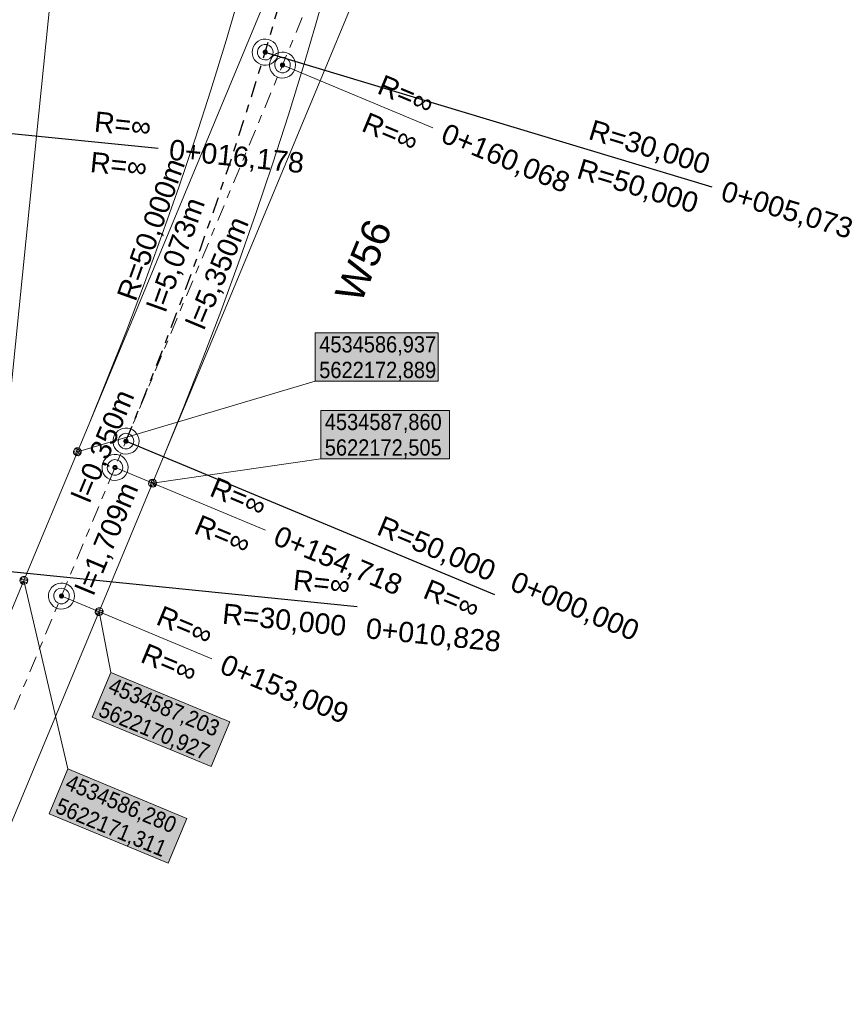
# Model space of a CAD drawing. Extents: x 4534497 to 4534598, y 5622071 to 5622343.
# Tile 17 of 44: x 4534586 to 4534596, y 5622166 to 5622178. Entities that reach past the tile are written whole.
import ezdxf

# ---------------------------------------------------------------- set-up
doc = ezdxf.new("R2010")
doc.units = 0
doc.linetypes.add('LT00000', pattern=[0])
doc.linetypes.add('LT00008', pattern=[0.42, 0.2, -0.1, 0.02, -0.1])
for name, color, linetype, lineweight, true_color in [('A-ELEMENTE', 18, 'LT00000', 5, 0x000000), ('A-LAENGEN', 18, 'LT00000', 5, 0x000000), ('ACHSEN', 18, 'LT00000', 5, 0x000000), ('BESCHRIFTUNG', 18, 'LT00000', 5, 0x000000), ('GLEISE', 18, 'LT00000', 5, 0x000000), ('TXT- KOOR_A501', 18, 'LT00000', 5, 0x000000), ('W-NR', 18, 'LT00000', 5, 0x000000)]:
    doc.layers.add(name, color=color, linetype=linetype, lineweight=lineweight, true_color=true_color)
doc.styles.add('TS100', font='arial.ttf', dxfattribs={"height": 0.2})

# ---------------------------------------------------------------- blocks, each defined once
blk = doc.blocks.new('SYMB1109')
at = {"color": 0, "linetype": 'ByBlock', "lineweight": -2, "flags": 128}
for points in [[(0.5, 0), (0.489765, 0.100649), (0.459479, 0.197178), (0.410382, 0.285634), (0.344483, 0.362396), (0.264482, 0.424322), (0.173653, 0.468876), (0.075714, 0.494234), (-0.025325, 0.499358), (-0.125326, 0.484039), (-0.220197, 0.448902), (-0.306053, 0.395388), (-0.379379, 0.325686), (-0.437173, 0.242651), (-0.47707, 0.149682), (-0.497435, 0.050584), (-0.497435, -0.050584), (-0.47707, -0.149682), (-0.437173, -0.242651), (-0.379379, -0.325686), (-0.306053, -0.395388), (-0.220197, -0.448902), (-0.125326, -0.484039), (-0.025325, -0.499358), (0.075714, -0.494234), (0.173653, -0.468876), (0.264482, -0.424322), (0.344483, -0.362396), (0.410382, -0.285634), (0.459479, -0.197178), (0.489765, -0.100649), (0.5, 0)], [(0.3, 0), (0.283745, 0.09741), (0.236742, 0.184264), (0.164084, 0.25115), (0.073646, 0.29082), (-0.024774, 0.298975), (-0.120509, 0.274732), (-0.203184, 0.220717), (-0.263842, 0.142784), (-0.295908, 0.049378), (-0.295908, -0.049378), (-0.263842, -0.142784), (-0.203184, -0.220717), (-0.120509, -0.274732), (-0.024774, -0.298975), (0.073646, -0.29082), (0.164084, -0.25115), (0.236742, -0.184264), (0.283745, -0.09741), (0.3, 0)]]:
    blk.add_lwpolyline(points, close=True, dxfattribs=at)
blk = doc.blocks.new('SYMB151')
at = {"color": 0, "linetype": 'ByBlock', "lineweight": -2, "flags": 128}
for points in [[(0.5, 0), (0.489765, 0.100649), (0.459479, 0.197178), (0.410382, 0.285634), (0.344483, 0.362396), (0.264482, 0.424322), (0.173653, 0.468876), (0.075714, 0.494234), (-0.025325, 0.499358), (-0.125326, 0.484039), (-0.220197, 0.448902), (-0.306053, 0.395388), (-0.379379, 0.325686), (-0.437173, 0.242651), (-0.47707, 0.149682), (-0.497435, 0.050584), (-0.497435, -0.050584), (-0.47707, -0.149682), (-0.437173, -0.242651), (-0.379379, -0.325686), (-0.306053, -0.395388), (-0.220197, -0.448902), (-0.125326, -0.484039), (-0.025325, -0.499358), (0.075714, -0.494234), (0.173653, -0.468876), (0.264482, -0.424322), (0.344483, -0.362396), (0.410382, -0.285634), (0.459479, -0.197178), (0.489765, -0.100649), (0.5, 0)], [(0.26, 0), (0.24432, 0.088925), (0.199172, 0.167125), (0.13, 0.225167), (0.045149, 0.25605), (-0.045149, 0.25605), (-0.13, 0.225167), (-0.199172, 0.167125), (-0.24432, 0.088925), (-0.26, 0), (-0.24432, -0.088925), (-0.199172, -0.167125), (-0.13, -0.225167), (-0.045149, -0.25605), (0.045149, -0.25605), (0.13, -0.225167), (0.199172, -0.167125), (0.24432, -0.088925), (0.26, 0)]]:
    blk.add_lwpolyline(points, close=True, dxfattribs=at)

msp = doc.modelspace()

# ---------------------------------------------------------------- hatches: boundary and pattern name
at = {"layer": 'TXT- KOOR_A501', "linetype": 'Continuous', "lineweight": 25, "true_color": 0xffffff}
for points in [[(4534589.855, 5622173.754), (4534591.365, 5622173.754), (4534591.365, 5622174.348), (4534589.855, 5622174.348)], [(4534589.923, 5622172.802), (4534591.503, 5622172.802), (4534591.503, 5622173.396), (4534589.923, 5622173.396)], [(4534587.119, 5622169.633), (4534588.577, 5622169.026), (4534588.806, 5622169.574), (4534587.347, 5622170.182)], [(4534586.591, 5622168.447), (4534588.049, 5622167.84), (4534588.278, 5622168.389), (4534586.819, 5622168.996)]]:
    msp.add_hatch(color=7, dxfattribs=at).paths.add_polyline_path(points)

# ---------------------------------------------------------------- linework, layer by layer
at = {"layer": 'ACHSEN', "color": 1, "linetype": 'LT00008', "lineweight": 18, "true_color": 0xff0000, "flags": 128}
msp.add_lwpolyline([(4534500.04, 5622086.432), (4534500.3, 5622086.017), (4534500.567, 5622085.606), (4534500.841, 5622085.2), (4534501.121, 5622084.798), (4534501.408, 5622084.401), (4534501.701, 5622084.009), (4534502.001, 5622083.621), (4534502.307, 5622083.239), (4534502.619, 5622082.861), (4534502.938, 5622082.489), (4534503.262, 5622082.122), (4534503.592, 5622081.76), (4534503.928, 5622081.404), (4534504.27, 5622081.053), (4534504.618, 5622080.708), (4534504.971, 5622080.368), (4534505.33, 5622080.035), (4534505.694, 5622079.707), (4534506.064, 5622079.385), (4534506.438, 5622079.069), (4534506.818, 5622078.76), (4534507.203, 5622078.457), (4534507.592, 5622078.16), (4534507.987, 5622077.869), (4534508.386, 5622077.585), (4534508.79, 5622077.308), (4534509.198, 5622077.037), (4534509.61, 5622076.773), (4534510.027, 5622076.515), (4534510.448, 5622076.265), (4534510.873, 5622076.021), (4534511.302, 5622075.784), (4534511.735, 5622075.555), (4534512.171, 5622075.332), (4534512.611, 5622075.117), (4534513.055, 5622074.908), (4534513.501, 5622074.707), (4534513.951, 5622074.514), (4534514.405, 5622074.328), (4534514.861, 5622074.149), (4534515.32, 5622073.978), (4534515.781, 5622073.814), (4534516.246, 5622073.658), (4534516.712, 5622073.509), (4534517.182, 5622073.368), (4534517.653, 5622073.235), (4534518.127, 5622073.109), (4534518.602, 5622072.991), (4534519.079, 5622072.881), (4534519.558, 5622072.779), (4534520.039, 5622072.684), (4534520.521, 5622072.598), (4534521.005, 5622072.519), (4534521.49, 5622072.448), (4534521.975, 5622072.385), (4534522.462, 5622072.331), (4534522.95, 5622072.284), (4534523.438, 5622072.245), (4534523.927, 5622072.214), (4534524.417, 5622072.191), (4534524.906, 5622072.176), (4534525.396, 5622072.169), (4534525.886, 5622072.17), (4534526.376, 5622072.179), (4534526.865, 5622072.195), (4534527.355, 5622072.22), (4534527.843, 5622072.253), (4534528.332, 5622072.294), (4534528.819, 5622072.343), (4534529.306, 5622072.4), (4534529.791, 5622072.465), (4534530.276, 5622072.538), (4534530.759, 5622072.618), (4534531.241, 5622072.707), (4534531.721, 5622072.803), (4534532.2, 5622072.907), (4534532.677, 5622073.019), (4534533.152, 5622073.139), (4534533.625, 5622073.266), (4534534.096, 5622073.402), (4534534.564, 5622073.544), (4534535.03, 5622073.695), (4534535.494, 5622073.853), (4534535.955, 5622074.019), (4534536.413, 5622074.192), (4534536.869, 5622074.372), (4534537.321, 5622074.56), (4534537.77, 5622074.756), (4534538.216, 5622074.959), (4534538.659, 5622075.168), (4534539.098, 5622075.386), (4534539.534, 5622075.61), (4534539.965, 5622075.841), (4534540.393, 5622076.08), (4534540.817, 5622076.325), (4534541.237, 5622076.577), (4534541.653, 5622076.836), (4534542.065, 5622077.102), (4534542.472, 5622077.375), (4534542.874, 5622077.654), (4534543.272, 5622077.939), (4534543.666, 5622078.232), (4534544.054, 5622078.53), (4534544.438, 5622078.835), (4534544.816, 5622079.146), (4534545.19, 5622079.463), (4534545.558, 5622079.786), (4534545.92, 5622080.115), (4534546.278, 5622080.45), (4534546.63, 5622080.791), (4534546.976, 5622081.138), (4534547.317, 5622081.49), (4534547.651, 5622081.848), (4534547.98, 5622082.211), (4534548.303, 5622082.579), (4534548.62, 5622082.953), (4534548.931, 5622083.332), (4534549.235, 5622083.715), (4534549.533, 5622084.104), (4534549.825, 5622084.498), (4534550.11, 5622084.896), (4534550.389, 5622085.299), (4534550.661, 5622085.706), (4534550.927, 5622086.118), (4534551.185, 5622086.534), (4534551.437, 5622086.954), (4534551.682, 5622087.378), (4534551.92, 5622087.806), (4534552.151, 5622088.238), (4534552.375, 5622088.674), (4534552.592, 5622089.114), (4534552.802, 5622089.556), (4534553.004, 5622090.002), (4534553.199, 5622090.452), (4534553.31, 5622090.717), (4534555.352, 5622095.662), (4534557.592, 5622101.087), (4534557.974, 5622102.012), (4534559.183, 5622104.926), (4534561.317, 5622110.053), (4534563.374, 5622114.992), (4534565.63, 5622120.411), (4534571.041, 5622133.41), (4534573.098, 5622138.349), (4534575.354, 5622143.768), (4534576.388, 5622146.251), (4534578.444, 5622151.19), (4534580.7, 5622156.609), (4534582.429, 5622160.761), (4534584.485, 5622165.7), (4534586.741, 5622171.119), (4534587.398, 5622172.697), (4534589.454, 5622177.636), (4534591.711, 5622183.055), (4534591.895, 5622183.509), (4534592.072, 5622183.965), (4534592.242, 5622184.425), (4534592.404, 5622184.887), (4534592.559, 5622185.352), (4534592.706, 5622185.819), (4534592.845, 5622186.289), (4534592.977, 5622186.761), (4534593.101, 5622187.235), (4534593.217, 5622187.711), (4534593.325, 5622188.189), (4534593.426, 5622188.668), (4534593.518, 5622189.149), (4534593.603, 5622189.632), (4534593.68, 5622190.115), (4534593.749, 5622190.6), (4534593.81, 5622191.086), (4534593.863, 5622191.573), (4534593.909, 5622192.061), (4534593.946, 5622192.55), (4534593.975, 5622193.039), (4534593.996, 5622193.528), (4534594.01, 5622194.018), (4534594.015, 5622194.508), (4534594.012, 5622194.998), (4534594.002, 5622195.487), (4534593.983, 5622195.977), (4534593.956, 5622196.466), (4534593.921, 5622196.955), (4534593.879, 5622197.443), (4534593.828, 5622197.93), (4534593.769, 5622198.416), (4534593.703, 5622198.902), (4534593.628, 5622199.386), (4534593.546, 5622199.869), (4534593.463, 5622200.314), (4534577.487, 5622282.449), (4534577.389, 5622282.929), (4534577.284, 5622283.408), (4534577.171, 5622283.884), (4534577.05, 5622284.359), (4534576.922, 5622284.832), (4534576.785, 5622285.302), (4534576.641, 5622285.771), (4534576.49, 5622286.237), (4534576.331, 5622286.7), (4534576.164, 5622287.16), (4534575.99, 5622287.618), (4534575.808, 5622288.073), (4534575.619, 5622288.525), (4534575.422, 5622288.974), (4534575.219, 5622289.42), (4534575.008, 5622289.862), (4534574.79, 5622290.3), (4534574.564, 5622290.735), (4534574.332, 5622291.167), (4534574.092, 5622291.594), (4534573.846, 5622292.017), (4534573.593, 5622292.437), (4534573.333, 5622292.852), (4534573.066, 5622293.263), (4534572.793, 5622293.669), (4534572.513, 5622294.071), (4534572.226, 5622294.469), (4534571.933, 5622294.861), (4534571.634, 5622295.249), (4534571.328, 5622295.632), (4534571.016, 5622296.01), (4534570.698, 5622296.382), (4534570.374, 5622296.75), (4534570.044, 5622297.112), (4534569.708, 5622297.468), (4534569.393, 5622297.793), (4534565.27, 5622301.971), (4534561.512, 5622305.779), (4534560.312, 5622306.996), (4534556.189, 5622311.174), (4534552.431, 5622314.982), (4534547.873, 5622319.601)], dxfattribs=at)
at = {"layer": 'ACHSEN', "color": 231, "linetype": 'LT00008', "lineweight": 25, "true_color": 0xff9fb8, "flags": 128}
msp.add_lwpolyline([(4534587.533, 5622173.02), (4534587.772, 5622173.605), (4534588.004, 5622174.194), (4534588.229, 5622174.785), (4534588.446, 5622175.379), (4534588.655, 5622175.976), (4534588.857, 5622176.575), (4534589.051, 5622177.177), (4534589.242, 5622177.794), (4534589.379, 5622178.264), (4534589.509, 5622178.736), (4534589.632, 5622179.211), (4534589.746, 5622179.687), (4534589.853, 5622180.165), (4534589.952, 5622180.645), (4534590.043, 5622181.126), (4534590.126, 5622181.609), (4534590.201, 5622182.093), (4534590.269, 5622182.578), (4534590.328, 5622183.065), (4534590.367, 5622183.429), (4534590.763, 5622187.323), (4534590.808, 5622187.81), (4534590.846, 5622188.299), (4534590.875, 5622188.788), (4534590.897, 5622189.277), (4534590.91, 5622189.767), (4534590.916, 5622190.257), (4534590.914, 5622190.747), (4534590.903, 5622191.237), (4534590.885, 5622191.726), (4534590.858, 5622192.215), (4534590.824, 5622192.704), (4534590.782, 5622193.192), (4534590.731, 5622193.679), (4534590.673, 5622194.166), (4534590.607, 5622194.651), (4534590.533, 5622195.135), (4534590.45, 5622195.618), (4534590.364, 5622196.081), (4534573.027, 5622285.211), (4534572.93, 5622285.691), (4534572.825, 5622286.17), (4534572.712, 5622286.646), (4534572.591, 5622287.121), (4534572.462, 5622287.594), (4534572.326, 5622288.064), (4534572.182, 5622288.533), (4534572.03, 5622288.998), (4534571.871, 5622289.462), (4534571.704, 5622289.922), (4534571.53, 5622290.38), (4534571.349, 5622290.835), (4534571.159, 5622291.287), (4534570.963, 5622291.736), (4534570.759, 5622292.181), (4534570.548, 5622292.624), (4534570.33, 5622293.062), (4534570.114, 5622293.481), (4534568.288, 5622296.942), (4534568.056, 5622297.373), (4534567.816, 5622297.801), (4534567.57, 5622298.224), (4534567.317, 5622298.644), (4534567.058, 5622299.059), (4534566.791, 5622299.47), (4534566.518, 5622299.877), (4534566.238, 5622300.279), (4534565.952, 5622300.677), (4534565.659, 5622301.069), (4534565.36, 5622301.457), (4534565.132, 5622301.745), (4534564.732, 5622302.235), (4534564.327, 5622302.72), (4534563.915, 5622303.2), (4534563.497, 5622303.675), (4534563.073, 5622304.145), (4534562.644, 5622304.609), (4534562.208, 5622305.067), (4534561.758, 5622305.53)], dxfattribs=at)
at = {"layer": 'BESCHRIFTUNG', "color": 231, "lineweight": 25, "true_color": 0xff9fb8}
for p, q in [((4534589.266, 5622177.787), (4534594.723, 5622176.14)), ((4534587.556, 5622173.01), (4534592.055, 5622171.137))]:
    msp.add_line(p, q, dxfattribs=at)
at = {"layer": 'BESCHRIFTUNG', "color": 1, "lineweight": 18, "true_color": 0xff0000}
for p, q in [((4534589.478, 5622177.626), (4534591.301, 5622176.867)), ((4534587.421, 5622172.687), (4534589.245, 5622171.928)), ((4534586.764, 5622171.109), (4534588.588, 5622170.35))]:
    msp.add_line(p, q, dxfattribs=at)
at = {"layer": 'BESCHRIFTUNG', "color": 211, "lineweight": 25, "true_color": 0xff6aff}
for p, q in [((4534585.963, 5622176.813), (4534587.928, 5622176.614)), ((4534585.423, 5622171.491), (4534590.369, 5622170.989))]:
    msp.add_line(p, q, dxfattribs=at)
at = {"layer": 'GLEISE', "color": 18, "lineweight": 18, "true_color": 0x000000, "flags": 128}
for points in [[(4534499.614, 5622086.17), (4534499.879, 5622085.748), (4534500.15, 5622085.33), (4534500.428, 5622084.917), (4534500.713, 5622084.509), (4534501.005, 5622084.105), (4534501.303, 5622083.706), (4534501.608, 5622083.312), (4534501.919, 5622082.923), (4534502.237, 5622082.539), (4534502.56, 5622082.161), (4534502.89, 5622081.788), (4534503.226, 5622081.42), (4534503.568, 5622081.058), (4534503.915, 5622080.701), (4534504.269, 5622080.35), (4534504.628, 5622080.005), (4534504.992, 5622079.666), (4534505.363, 5622079.332), (4534505.738, 5622079.005), (4534506.119, 5622078.684), (4534506.505, 5622078.37), (4534506.896, 5622078.061), (4534507.292, 5622077.76), (4534507.693, 5622077.464), (4534508.099, 5622077.175), (4534508.51, 5622076.893), (4534508.925, 5622076.618), (4534509.344, 5622076.349), (4534509.768, 5622076.088), (4534510.196, 5622075.833), (4534510.628, 5622075.585), (4534511.064, 5622075.344), (4534511.504, 5622075.111), (4534511.948, 5622074.885), (4534512.395, 5622074.666), (4534512.846, 5622074.454), (4534513.3, 5622074.25), (4534513.758, 5622074.053), (4534514.218, 5622073.864), (4534514.682, 5622073.682), (4534515.149, 5622073.508), (4534515.618, 5622073.341), (4534516.09, 5622073.182), (4534516.565, 5622073.031), (4534517.042, 5622072.888), (4534517.521, 5622072.752), (4534518.002, 5622072.625), (4534518.486, 5622072.505), (4534518.971, 5622072.393), (4534519.458, 5622072.289), (4534519.947, 5622072.193), (4534520.437, 5622072.105), (4534520.929, 5622072.025), (4534521.421, 5622071.953), (4534521.915, 5622071.889), (4534522.41, 5622071.833), (4534522.906, 5622071.786), (4534523.403, 5622071.746), (4534523.9, 5622071.714), (4534524.397, 5622071.691), (4534524.895, 5622071.676), (4534525.393, 5622071.669), (4534525.891, 5622071.67), (4534526.389, 5622071.679), (4534526.887, 5622071.696), (4534527.384, 5622071.721), (4534527.881, 5622071.755), (4534528.377, 5622071.796), (4534528.873, 5622071.846), (4534529.368, 5622071.904), (4534529.861, 5622071.97), (4534530.354, 5622072.044), (4534530.845, 5622072.126), (4534531.335, 5622072.216), (4534531.823, 5622072.314), (4534532.31, 5622072.419), (4534532.795, 5622072.533), (4534533.278, 5622072.655), (4534533.759, 5622072.785), (4534534.237, 5622072.922), (4534534.714, 5622073.067), (4534535.188, 5622073.22), (4534535.659, 5622073.381), (4534536.128, 5622073.55), (4534536.594, 5622073.726), (4534537.057, 5622073.909), (4534537.517, 5622074.1), (4534537.973, 5622074.299), (4534538.427, 5622074.505), (4534538.877, 5622074.718), (4534539.323, 5622074.939), (4534539.766, 5622075.167), (4534540.205, 5622075.403), (4534540.64, 5622075.645), (4534541.071, 5622075.894), (4534541.498, 5622076.151), (4534541.921, 5622076.414), (4534542.339, 5622076.684), (4534542.753, 5622076.961), (4534543.163, 5622077.245), (4534543.567, 5622077.536), (4534543.967, 5622077.833), (4534544.362, 5622078.136), (4534544.752, 5622078.446), (4534545.137, 5622078.762), (4534545.516, 5622079.085), (4534545.891, 5622079.413), (4534546.259, 5622079.748), (4534546.623, 5622080.089), (4534546.981, 5622080.435), (4534547.333, 5622080.787), (4534547.679, 5622081.145), (4534548.019, 5622081.509), (4534548.353, 5622081.878), (4534548.682, 5622082.253), (4534549.004, 5622082.633), (4534549.32, 5622083.018), (4534549.629, 5622083.408), (4534549.932, 5622083.803), (4534550.229, 5622084.203), (4534550.519, 5622084.608), (4534550.803, 5622085.018), (4534551.079, 5622085.432), (4534551.349, 5622085.85), (4534551.612, 5622086.273), (4534551.868, 5622086.7), (4534552.117, 5622087.132), (4534552.359, 5622087.567), (4534552.594, 5622088.006), (4534552.822, 5622088.449), (4534553.042, 5622088.896), (4534553.255, 5622089.346), (4534553.461, 5622089.8), (4534553.659, 5622090.257), (4534553.772, 5622090.526), (4534555.814, 5622095.471), (4534558.055, 5622100.896), (4534558.436, 5622101.821), (4534559.644, 5622104.734), (4534561.779, 5622109.861), (4534563.835, 5622114.8), (4534566.091, 5622120.219), (4534571.503, 5622133.218), (4534573.559, 5622138.157), (4534575.816, 5622143.576), (4534576.85, 5622146.059), (4534578.906, 5622150.998), (4534581.162, 5622156.417), (4534582.89, 5622160.569), (4534584.947, 5622165.508), (4534587.203, 5622170.927), (4534587.86, 5622172.505), (4534589.916, 5622177.444), (4534592.172, 5622182.863), (4534592.36, 5622183.324), (4534592.54, 5622183.788), (4534592.712, 5622184.256), (4534592.877, 5622184.726), (4534593.035, 5622185.198), (4534593.184, 5622185.673), (4534593.326, 5622186.151), (4534593.459, 5622186.631), (4534593.585, 5622187.112), (4534593.703, 5622187.596), (4534593.814, 5622188.082), (4534593.916, 5622188.569), (4534594.01, 5622189.059), (4534594.096, 5622189.549), (4534594.175, 5622190.041), (4534594.245, 5622190.534), (4534594.307, 5622191.028), (4534594.361, 5622191.523), (4534594.407, 5622192.019), (4534594.445, 5622192.516), (4534594.475, 5622193.013), (4534594.496, 5622193.511), (4534594.51, 5622194.008), (4534594.515, 5622194.506), (4534594.512, 5622195.005), (4534594.501, 5622195.502), (4534594.482, 5622196), (4534594.455, 5622196.497), (4534594.42, 5622196.994), (4534594.376, 5622197.49), (4534594.325, 5622197.986), (4534594.265, 5622198.48), (4534594.198, 5622198.974), (4534594.122, 5622199.466), (4534594.038, 5622199.957), (4534593.954, 5622200.409), (4534577.978, 5622282.545), (4534577.879, 5622283.033), (4534577.771, 5622283.519), (4534577.656, 5622284.004), (4534577.534, 5622284.486), (4534577.403, 5622284.967), (4534577.264, 5622285.445), (4534577.118, 5622285.922), (4534576.964, 5622286.395), (4534576.802, 5622286.866), (4534576.633, 5622287.334), (4534576.455, 5622287.8), (4534576.271, 5622288.263), (4534576.079, 5622288.722), (4534575.879, 5622289.178), (4534575.672, 5622289.631), (4534575.457, 5622290.081), (4534575.235, 5622290.527), (4534575.006, 5622290.969), (4534574.77, 5622291.407), (4534574.527, 5622291.842), (4534574.276, 5622292.272), (4534574.019, 5622292.699), (4534573.754, 5622293.121), (4534573.483, 5622293.539), (4534573.205, 5622293.952), (4534572.92, 5622294.361), (4534572.629, 5622294.764), (4534572.331, 5622295.164), (4534572.027, 5622295.558), (4534571.716, 5622295.947), (4534571.399, 5622296.331), (4534571.076, 5622296.71), (4534570.746, 5622297.083), (4534570.411, 5622297.452), (4534570.069, 5622297.814), (4534569.749, 5622298.144), (4534565.626, 5622302.322), (4534561.868, 5622306.13), (4534560.667, 5622307.347), (4534556.545, 5622311.525), (4534552.787, 5622315.333), (4534548.229, 5622319.952)], [(4534500.465, 5622086.694), (4534500.721, 5622086.286), (4534500.984, 5622085.882), (4534501.253, 5622085.483), (4534501.529, 5622085.088), (4534501.811, 5622084.697), (4534502.099, 5622084.312), (4534502.394, 5622083.93), (4534502.695, 5622083.554), (4534503.002, 5622083.183), (4534503.315, 5622082.817), (4534503.634, 5622082.456), (4534503.959, 5622082.1), (4534504.289, 5622081.75), (4534504.626, 5622081.405), (4534504.967, 5622081.065), (4534505.315, 5622080.732), (4534505.668, 5622080.403), (4534506.026, 5622080.081), (4534506.389, 5622079.765), (4534506.757, 5622079.454), (4534507.131, 5622079.15), (4534507.509, 5622078.852), (4534507.892, 5622078.56), (4534508.28, 5622078.274), (4534508.672, 5622077.995), (4534509.069, 5622077.722), (4534509.471, 5622077.456), (4534509.876, 5622077.196), (4534510.286, 5622076.943), (4534510.7, 5622076.696), (4534511.118, 5622076.457), (4534511.54, 5622076.224), (4534511.966, 5622075.998), (4534512.395, 5622075.779), (4534512.827, 5622075.567), (4534513.263, 5622075.363), (4534513.703, 5622075.165), (4534514.145, 5622074.975), (4534514.591, 5622074.792), (4534515.039, 5622074.616), (4534515.491, 5622074.447), (4534515.945, 5622074.286), (4534516.401, 5622074.133), (4534516.86, 5622073.987), (4534517.322, 5622073.848), (4534517.785, 5622073.717), (4534518.251, 5622073.593), (4534518.718, 5622073.477), (4534519.188, 5622073.369), (4534519.659, 5622073.269), (4534520.132, 5622073.176), (4534520.606, 5622073.091), (4534521.081, 5622073.013), (4534521.558, 5622072.944), (4534522.036, 5622072.882), (4534522.514, 5622072.828), (4534522.994, 5622072.782), (4534523.474, 5622072.743), (4534523.955, 5622072.713), (4534524.436, 5622072.69), (4534524.917, 5622072.675), (4534525.399, 5622072.669), (4534525.881, 5622072.67), (4534526.363, 5622072.678), (4534526.844, 5622072.695), (4534527.325, 5622072.72), (4534527.806, 5622072.752), (4534528.286, 5622072.792), (4534528.765, 5622072.84), (4534529.244, 5622072.896), (4534529.721, 5622072.96), (4534530.197, 5622073.031), (4534530.673, 5622073.111), (4534531.146, 5622073.198), (4534531.619, 5622073.292), (4534532.089, 5622073.395), (4534532.558, 5622073.505), (4534533.025, 5622073.623), (4534533.491, 5622073.748), (4534533.954, 5622073.881), (4534534.414, 5622074.022), (4534534.873, 5622074.169), (4534535.329, 5622074.325), (4534535.782, 5622074.488), (4534536.233, 5622074.658), (4534536.681, 5622074.836), (4534537.125, 5622075.021), (4534537.567, 5622075.213), (4534538.006, 5622075.412), (4534538.441, 5622075.618), (4534538.873, 5622075.832), (4534539.301, 5622076.053), (4534539.726, 5622076.28), (4534540.147, 5622076.515), (4534540.564, 5622076.756), (4534540.976, 5622077.004), (4534541.385, 5622077.259), (4534541.79, 5622077.52), (4534542.19, 5622077.788), (4534542.586, 5622078.062), (4534542.978, 5622078.343), (4534543.364, 5622078.63), (4534543.746, 5622078.924), (4534544.123, 5622079.224), (4534544.496, 5622079.53), (4534544.863, 5622079.841), (4534545.225, 5622080.159), (4534545.581, 5622080.483), (4534545.933, 5622080.812), (4534546.279, 5622081.148), (4534546.619, 5622081.488), (4534546.954, 5622081.835), (4534547.283, 5622082.186), (4534547.607, 5622082.543), (4534547.924, 5622082.906), (4534548.236, 5622083.273), (4534548.541, 5622083.646), (4534548.841, 5622084.023), (4534549.134, 5622084.405), (4534549.421, 5622084.792), (4534549.701, 5622085.184), (4534549.976, 5622085.58), (4534550.243, 5622085.98), (4534550.504, 5622086.385), (4534550.759, 5622086.794), (4534551.006, 5622087.208), (4534551.247, 5622087.625), (4534551.481, 5622088.046), (4534551.708, 5622088.471), (4534551.929, 5622088.899), (4534552.142, 5622089.331), (4534552.348, 5622089.767), (4534552.547, 5622090.205), (4534552.739, 5622090.647), (4534552.848, 5622090.908), (4534554.89, 5622095.853), (4534557.13, 5622101.278), (4534557.512, 5622102.202), (4534558.721, 5622105.118), (4534560.856, 5622110.246), (4534562.912, 5622115.185), (4534565.168, 5622120.604), (4534570.58, 5622133.602), (4534572.636, 5622138.541), (4534574.892, 5622143.96), (4534575.926, 5622146.444), (4534577.983, 5622151.383), (4534580.239, 5622156.802), (4534581.967, 5622160.953), (4534584.023, 5622165.892), (4534586.28, 5622171.311), (4534586.937, 5622172.889), (4534588.993, 5622177.828), (4534591.249, 5622183.247), (4534591.431, 5622183.693), (4534591.605, 5622184.142), (4534591.772, 5622184.594), (4534591.931, 5622185.049), (4534592.083, 5622185.506), (4534592.228, 5622185.966), (4534592.365, 5622186.427), (4534592.494, 5622186.891), (4534592.616, 5622187.357), (4534592.73, 5622187.825), (4534592.837, 5622188.295), (4534592.935, 5622188.767), (4534593.027, 5622189.24), (4534593.11, 5622189.714), (4534593.186, 5622190.19), (4534593.254, 5622190.667), (4534593.314, 5622191.145), (4534593.366, 5622191.624), (4534593.41, 5622192.103), (4534593.447, 5622192.584), (4534593.476, 5622193.065), (4534593.497, 5622193.546), (4534593.51, 5622194.027), (4534593.515, 5622194.509), (4534593.512, 5622194.991), (4534593.502, 5622195.472), (4534593.483, 5622195.954), (4534593.457, 5622196.435), (4534593.423, 5622196.915), (4534593.381, 5622197.395), (4534593.331, 5622197.874), (4534593.274, 5622198.353), (4534593.208, 5622198.83), (4534593.135, 5622199.306), (4534593.054, 5622199.781), (4534592.972, 5622200.218), (4534576.996, 5622282.354), (4534576.9, 5622282.826), (4534576.797, 5622283.296), (4534576.685, 5622283.765), (4534576.567, 5622284.232), (4534576.44, 5622284.697), (4534576.306, 5622285.159), (4534576.165, 5622285.62), (4534576.015, 5622286.078), (4534575.859, 5622286.534), (4534575.695, 5622286.987), (4534575.524, 5622287.437), (4534575.345, 5622287.884), (4534575.159, 5622288.329), (4534574.966, 5622288.77), (4534574.766, 5622289.208), (4534574.558, 5622289.643), (4534574.344, 5622290.074), (4534574.122, 5622290.502), (4534573.894, 5622290.926), (4534573.658, 5622291.346), (4534573.416, 5622291.763), (4534573.167, 5622292.175), (4534572.911, 5622292.583), (4534572.649, 5622292.987), (4534572.38, 5622293.387), (4534572.105, 5622293.782), (4534571.823, 5622294.173), (4534571.535, 5622294.559), (4534571.24, 5622294.94), (4534570.94, 5622295.317), (4534570.633, 5622295.688), (4534570.32, 5622296.055), (4534570.002, 5622296.416), (4534569.677, 5622296.772), (4534569.347, 5622297.123), (4534569.037, 5622297.441), (4534564.914, 5622301.62), (4534561.156, 5622305.428), (4534559.956, 5622306.644), (4534555.833, 5622310.823), (4534552.075, 5622314.631), (4534547.517, 5622319.25)], [(4534583.025, 5622160.892), (4534583.267, 5622161.483), (4534583.501, 5622162.077), (4534583.728, 5622162.674), (4534583.947, 5622163.274), (4534584.158, 5622163.877), (4534584.362, 5622164.482), (4534584.559, 5622165.09), (4534584.751, 5622165.713), (4534584.891, 5622166.191), (4534585.023, 5622166.672), (4534585.147, 5622167.154), (4534585.264, 5622167.638), (4534585.372, 5622168.124), (4534585.473, 5622168.612), (4534585.565, 5622169.101), (4534585.65, 5622169.592), (4534585.726, 5622170.084), (4534585.795, 5622170.578), (4534585.855, 5622171.072), (4534585.895, 5622171.443), (4534586.436, 5622176.765), (4534587.029, 5622182.605), (4534587.446, 5622186.715), (4534587.492, 5622187.211), (4534587.531, 5622187.708), (4534587.561, 5622188.205), (4534587.583, 5622188.703), (4534587.596, 5622189.201), (4534587.602, 5622189.699), (4534587.6, 5622190.197), (4534587.589, 5622190.695), (4534587.57, 5622191.192), (4534587.543, 5622191.69), (4534587.508, 5622192.186), (4534587.465, 5622192.683), (4534587.414, 5622193.178), (4534587.355, 5622193.673), (4534587.288, 5622194.166), (4534587.212, 5622194.658), (4534587.129, 5622195.149), (4534587.041, 5622195.62), (4534569.774, 5622284.393), (4534569.675, 5622284.881), (4534569.568, 5622285.368), (4534569.453, 5622285.852), (4534569.33, 5622286.335), (4534569.199, 5622286.815), (4534569.06, 5622287.294), (4534568.914, 5622287.77), (4534568.76, 5622288.243), (4534568.598, 5622288.715), (4534568.429, 5622289.183), (4534568.252, 5622289.648), (4534568.067, 5622290.111), (4534567.875, 5622290.57), (4534567.675, 5622291.027), (4534567.468, 5622291.48), (4534567.253, 5622291.929), (4534567.032, 5622292.375), (4534566.811, 5622292.8), (4534564.884, 5622296.454), (4534562.145, 5622301.646), (4534559.649, 5622306.378), (4534559.413, 5622306.817), (4534559.17, 5622307.251), (4534558.92, 5622307.682), (4534558.662, 5622308.109), (4534558.398, 5622308.531), (4534558.127, 5622308.949), (4534557.85, 5622309.362), (4534557.565, 5622309.771), (4534557.274, 5622310.175), (4534556.976, 5622310.575), (4534556.672, 5622310.969), (4534556.44, 5622311.261), (4534556.037, 5622311.756), (4534555.627, 5622312.246), (4534555.211, 5622312.731), (4534554.789, 5622313.211), (4534554.361, 5622313.685), (4534553.927, 5622314.154), (4534553.488, 5622314.617), (4534553.033, 5622315.084)], [(4534587.994, 5622172.828), (4534588.236, 5622173.419), (4534588.47, 5622174.013), (4534588.697, 5622174.61), (4534588.916, 5622175.21), (4534589.128, 5622175.813), (4534589.332, 5622176.418), (4534589.528, 5622177.026), (4534589.72, 5622177.649), (4534589.86, 5622178.127), (4534589.993, 5622178.608), (4534590.117, 5622179.09), (4534590.233, 5622179.574), (4534590.342, 5622180.06), (4534590.442, 5622180.548), (4534590.535, 5622181.037), (4534590.619, 5622181.528), (4534590.696, 5622182.02), (4534590.764, 5622182.514), (4534590.825, 5622183.008), (4534590.865, 5622183.379), (4534591.26, 5622187.272), (4534591.306, 5622187.768), (4534591.344, 5622188.265), (4534591.375, 5622188.762), (4534591.396, 5622189.259), (4534591.41, 5622189.757), (4534591.416, 5622190.255), (4534591.413, 5622190.753), (4534591.403, 5622191.251), (4534591.384, 5622191.749), (4534591.357, 5622192.246), (4534591.322, 5622192.743), (4534591.279, 5622193.239), (4534591.228, 5622193.735), (4534591.169, 5622194.229), (4534591.102, 5622194.723), (4534591.026, 5622195.215), (4534590.943, 5622195.706), (4534590.855, 5622196.177), (4534573.518, 5622285.307), (4534573.419, 5622285.795), (4534573.312, 5622286.281), (4534573.197, 5622286.766), (4534573.074, 5622287.248), (4534572.944, 5622287.729), (4534572.805, 5622288.207), (4534572.659, 5622288.683), (4534572.504, 5622289.157), (4534572.343, 5622289.628), (4534572.173, 5622290.096), (4534571.996, 5622290.562), (4534571.811, 5622291.024), (4534571.619, 5622291.484), (4534571.419, 5622291.94), (4534571.212, 5622292.393), (4534570.998, 5622292.843), (4534570.776, 5622293.289), (4534570.556, 5622293.714), (4534568.73, 5622297.175), (4534568.494, 5622297.614), (4534568.251, 5622298.048), (4534568.001, 5622298.479), (4534567.744, 5622298.906), (4534567.479, 5622299.328), (4534567.208, 5622299.746), (4534566.931, 5622300.159), (4534566.646, 5622300.568), (4534566.355, 5622300.972), (4534566.057, 5622301.372), (4534565.753, 5622301.766), (4534565.521, 5622302.058), (4534565.118, 5622302.553), (4534564.708, 5622303.043), (4534564.292, 5622303.528), (4534563.871, 5622304.008), (4534563.443, 5622304.482), (4534563.009, 5622304.951), (4534562.569, 5622305.414), (4534562.114, 5622305.881)], [(4534587.071, 5622173.212), (4534587.308, 5622173.792), (4534587.538, 5622174.374), (4534587.76, 5622174.959), (4534587.975, 5622175.548), (4534588.182, 5622176.138), (4534588.382, 5622176.732), (4534588.574, 5622177.328), (4534588.763, 5622177.938), (4534588.898, 5622178.401), (4534589.026, 5622178.865), (4534589.146, 5622179.331), (4534589.259, 5622179.8), (4534589.364, 5622180.27), (4534589.461, 5622180.742), (4534589.551, 5622181.215), (4534589.633, 5622181.69), (4534589.707, 5622182.166), (4534589.773, 5622182.643), (4534589.831, 5622183.121), (4534589.87, 5622183.48), (4534590.265, 5622187.373), (4534590.31, 5622187.853), (4534590.347, 5622188.333), (4534590.376, 5622188.814), (4534590.397, 5622189.295), (4534590.41, 5622189.777), (4534590.416, 5622190.259), (4534590.414, 5622190.74), (4534590.403, 5622191.222), (4534590.385, 5622191.703), (4534590.359, 5622192.184), (4534590.325, 5622192.665), (4534590.284, 5622193.145), (4534590.234, 5622193.624), (4534590.177, 5622194.102), (4534590.112, 5622194.58), (4534590.039, 5622195.056), (4534589.958, 5622195.531), (4534589.873, 5622195.986), (4534572.537, 5622285.116), (4534572.441, 5622285.588), (4534572.337, 5622286.058), (4534572.226, 5622286.527), (4534572.107, 5622286.994), (4534571.981, 5622287.459), (4534571.847, 5622287.921), (4534571.705, 5622288.382), (4534571.556, 5622288.84), (4534571.4, 5622289.295), (4534571.236, 5622289.748), (4534571.064, 5622290.199), (4534570.886, 5622290.646), (4534570.7, 5622291.09), (4534570.507, 5622291.532), (4534570.306, 5622291.97), (4534570.099, 5622292.405), (4534569.884, 5622292.836), (4534569.671, 5622293.247), (4534567.845, 5622296.709), (4534567.617, 5622297.133), (4534567.382, 5622297.553), (4534567.14, 5622297.97), (4534566.891, 5622298.382), (4534566.636, 5622298.791), (4534566.374, 5622299.195), (4534566.105, 5622299.595), (4534565.83, 5622299.99), (4534565.549, 5622300.381), (4534565.261, 5622300.767), (4534564.966, 5622301.149), (4534564.742, 5622301.431), (4534564.347, 5622301.917), (4534563.945, 5622302.397), (4534563.538, 5622302.872), (4534563.124, 5622303.343), (4534562.704, 5622303.807), (4534562.279, 5622304.267), (4534561.848, 5622304.721), (4534561.402, 5622305.179)]]:
    msp.add_lwpolyline(points, dxfattribs=at)
at = {"layer": 'TXT- KOOR_A501'}
for p, q in [((4534589.855, 5622173.754), (4534586.937, 5622172.889)), ((4534589.923, 5622172.802), (4534587.86, 5622172.505)), ((4534586.819, 5622168.996), (4534586.28, 5622171.311)), ((4534587.347, 5622170.182), (4534587.203, 5622170.927))]:
    msp.add_line(p, q, dxfattribs=at)
at = {"layer": 'TXT- KOOR_A501', "flags": 128}
for points in [[(4534589.855, 5622173.754), (4534591.365, 5622173.754), (4534591.365, 5622174.348), (4534589.855, 5622174.348), (4534589.855, 5622173.754)], [(4534589.923, 5622172.802), (4534591.503, 5622172.802), (4534591.503, 5622173.396), (4534589.923, 5622173.396), (4534589.923, 5622172.802)], [(4534586.923, 5622172.936), (4534586.951, 5622172.936), (4534586.972, 5622172.923), (4534586.984, 5622172.903), (4534586.984, 5622172.876), (4534586.972, 5622172.855), (4534586.95, 5622172.841), (4534586.922, 5622172.842), (4534586.9, 5622172.856), (4534586.889, 5622172.875), (4534586.888, 5622172.898), (4534586.9, 5622172.922), (4534586.923, 5622172.936)], [(4534587.853, 5622172.554), (4534587.881, 5622172.549), (4534587.9, 5622172.533), (4534587.909, 5622172.512), (4534587.905, 5622172.484), (4534587.89, 5622172.465), (4534587.867, 5622172.456), (4534587.838, 5622172.46), (4534587.819, 5622172.477), (4534587.811, 5622172.497), (4534587.813, 5622172.52), (4534587.828, 5622172.543), (4534587.853, 5622172.554)], [(4534586.328, 5622171.322), (4534586.326, 5622171.294), (4534586.312, 5622171.274), (4534586.291, 5622171.263), (4534586.264, 5622171.264), (4534586.243, 5622171.278), (4534586.231, 5622171.3), (4534586.233, 5622171.328), (4534586.249, 5622171.35), (4534586.268, 5622171.359), (4534586.291, 5622171.359), (4534586.315, 5622171.346), (4534586.328, 5622171.322)], [(4534587.251, 5622170.936), (4534587.248, 5622170.908), (4534587.234, 5622170.888), (4534587.212, 5622170.878), (4534587.185, 5622170.881), (4534587.165, 5622170.895), (4534587.154, 5622170.918), (4534587.157, 5622170.946), (4534587.174, 5622170.966), (4534587.193, 5622170.975), (4534587.216, 5622170.974), (4534587.24, 5622170.96), (4534587.251, 5622170.936)], [(4534587.119, 5622169.633), (4534588.577, 5622169.026), (4534588.806, 5622169.574), (4534587.347, 5622170.182), (4534587.119, 5622169.633)], [(4534586.591, 5622168.447), (4534588.049, 5622167.84), (4534588.278, 5622168.389), (4534586.819, 5622168.996), (4534586.591, 5622168.447)]]:
    msp.add_lwpolyline(points, close=True, dxfattribs=at)
for points in [[(4534586.902, 5622172.9), (4534586.913, 5622172.861), (4534586.938, 5622172.848), (4534586.916, 5622172.924), (4534586.935, 5622172.93), (4534586.958, 5622172.853), (4534586.971, 5622172.878), (4534586.96, 5622172.917)], [(4534587.827, 5622172.52), (4534587.833, 5622172.48), (4534587.856, 5622172.464), (4534587.844, 5622172.543), (4534587.864, 5622172.546), (4534587.875, 5622172.466), (4534587.892, 5622172.489), (4534587.887, 5622172.529)], [(4534586.292, 5622171.345), (4534586.253, 5622171.336), (4534586.238, 5622171.312), (4534586.316, 5622171.33), (4534586.321, 5622171.31), (4534586.243, 5622171.292), (4534586.267, 5622171.277), (4534586.306, 5622171.286)], [(4534587.217, 5622170.96), (4534587.177, 5622170.952), (4534587.162, 5622170.929), (4534587.24, 5622170.944), (4534587.244, 5622170.924), (4534587.165, 5622170.909), (4534587.189, 5622170.893), (4534587.228, 5622170.901)]]:
    msp.add_lwpolyline(points, dxfattribs=at)

# ---------------------------------------------------------------- block references
at = {"layer": 'A-ELEMENTE', "color": 18, "true_color": 0x000000, "xscale": 0.32, "yscale": 0.32, "zscale": 0.32}
for p, rotation in [((4534589.242, 5622177.794), 343.20924), ((4534589.454, 5622177.636), 337.39623), ((4534587.533, 5622173.02), 337.39623), ((4534587.398, 5622172.697), 337.39623), ((4534587.398, 5622172.697), 337.39623), ((4534586.741, 5622171.119), 337.39623)]:
    msp.add_blockref('SYMB1109', p, dxfattribs=dict(at, rotation=rotation))
at = {"layer": 'BESCHRIFTUNG', "color": 231, "true_color": 0xff9fb8, "xscale": 0.05, "yscale": 0.05, "zscale": 0.05}
for p, rotation in [((4534589.242, 5622177.794), 343.20924), ((4534587.533, 5622173.02), 337.39623)]:
    msp.add_blockref('SYMB151', p, dxfattribs=dict(at, rotation=rotation))
at = {"layer": 'BESCHRIFTUNG', "color": 1, "true_color": 0xff0000, "xscale": 0.05, "yscale": 0.05, "zscale": 0.05, "rotation": 337.39623}
for p in [(4534589.454, 5622177.636), (4534587.398, 5622172.697), (4534586.741, 5622171.119)]:
    msp.add_blockref('SYMB151', p, dxfattribs=at)

# ---------------------------------------------------------------- texts
at = {"layer": 'A-ELEMENTE', "color": 18, "true_color": 0x000000, "style": 'TS100'}
for s, p in [('R=50,000m', (4534587.65, 5622174.722)), ('l=5,073m', (4534588.019, 5622174.589))]:
    msp.add_text(s, height=0.25, rotation=70.3027, dxfattribs=at).set_placement(p)
at = {"layer": 'A-LAENGEN', "color": 18, "true_color": 0x000000, "style": 'TS100'}
for s, p in [('l=5,350m', (4534588.49, 5622174.371)), ('l=0,350m', (4534587.086, 5622172.247)), ('l=1,709m', (4534587.134, 5622171.112))]:
    msp.add_text(s, height=0.25, rotation=67.3962, dxfattribs=at).set_placement(p)
at = {"layer": 'BESCHRIFTUNG', "color": 1, "lineweight": 18, "true_color": 0xff0000, "style": 'TS100', "width": 0.99}
for p in [(4534590.601, 5622177.294), (4534590.409, 5622176.832), (4534588.544, 5622172.355), (4534588.352, 5622171.893), (4534587.887, 5622170.777), (4534587.695, 5622170.315)]:
    msp.add_text('R=∞', height=0.25, rotation=337.3962, dxfattribs=at).set_placement(p)
at = {"layer": 'BESCHRIFTUNG', "color": 211, "lineweight": 25, "true_color": 0xff6aff, "style": 'TS100', "width": 0.99}
for p in [(4534587.134, 5622176.82), (4534587.084, 5622176.323), (4534589.575, 5622171.195)]:
    msp.add_text('R=∞', height=0.25, rotation=354.2018, dxfattribs=at).set_placement(p)
at = {"layer": 'BESCHRIFTUNG', "color": 231, "lineweight": 25, "true_color": 0xff9fb8, "style": 'TS100'}
for s, rotation, p in [('R=30,000', 343.2092, (4534593.195, 5622176.731)), ('R=50,000', 343.2092, (4534593.051, 5622176.253)), ('0+005,073', 343.2092, (4534594.818, 5622175.981)), ('R=50,000', 337.3962, (4534590.595, 5622171.88)), ('0+000,000', 337.3962, (4534592.23, 5622171.2))]:
    msp.add_text(s, height=0.25, rotation=rotation, dxfattribs=at).set_placement(p)
at = {"layer": 'BESCHRIFTUNG', "color": 1, "lineweight": 18, "true_color": 0xff0000, "style": 'TS100'}
for s, p in [('0+160,068', (4534591.38, 5622176.699)), ('0+154,718', (4534589.323, 5622171.76)), ('0+153,009', (4534588.666, 5622170.182))]:
    msp.add_text(s, height=0.25, rotation=337.3962, dxfattribs=at).set_placement(p)
at = {"layer": 'BESCHRIFTUNG', "color": 211, "lineweight": 25, "true_color": 0xff6aff, "style": 'TS100'}
for s, p in [('0+016,178', (4534588.052, 5622176.476)), ('R=30,000', (4534588.706, 5622170.781)), ('0+010,828', (4534590.468, 5622170.602))]:
    msp.add_text(s, height=0.25, rotation=354.2018, dxfattribs=at).set_placement(p)
at = {"layer": 'BESCHRIFTUNG', "color": 231, "lineweight": 25, "true_color": 0xff9fb8, "style": 'TS100', "width": 0.99}
msp.add_text('R=∞', height=0.25, rotation=337.3962, dxfattribs=at).set_placement((4534591.163, 5622171.102))
at = {"layer": 'TXT- KOOR_A501', "color": 1, "lineweight": 18, "true_color": 0xff0000, "style": 'TS100', "width": 0.88}
for s, p in [('4534586,937', (4534589.905, 5622174.108)), ('5622172,889', (4534589.905, 5622173.794)), ('4534587,860 ', (4534589.973, 5622173.156)), ('5622172,505', (4534589.973, 5622172.842))]:
    msp.add_text(s, height=0.2, dxfattribs=at).set_placement(p)
for s, p in [('4534587,203 ', (4534587.301, 5622169.941)), ('5622170,927', (4534587.18, 5622169.651)), ('4534586,280 ', (4534586.773, 5622168.755)), ('5622171,311', (4534586.652, 5622168.465))]:
    msp.add_text(s, height=0.2, rotation=337.3962, dxfattribs=at).set_placement(p)
at = {"layer": 'W-NR', "color": 18, "lineweight": 18, "true_color": 0x000000, "style": 'TS100', "width": 1.02}
msp.add_text('W56', height=0.35, rotation=67.3962, dxfattribs=at).set_placement((4534590.413, 5622174.694))

doc.saveas('drawing.dxf')
